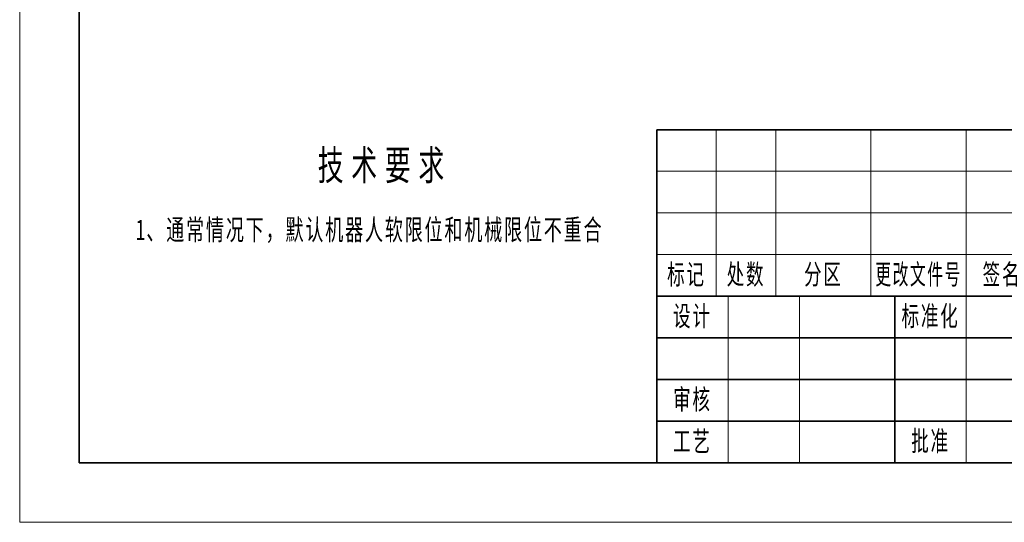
# Model space of a CAD drawing. Header units: millimetres. Extents: x -2477 to 2632, y -1575 to 1890.
# Tile 1 of 9: x -2477 to 252, y -1575 to -181. Entities that reach past the tile are written whole.
import ezdxf
from ezdxf.enums import TextEntityAlignment as Align

# ---------------------------------------------------------------- set-up
doc = ezdxf.new("R2010")
doc.units = ezdxf.units.MM
for name, color, linetype, lineweight in [('尺寸线层', 3, 'Continuous', 18), ('粗实线层', 7, 'Continuous', 35), ('细实线层', 7, 'Continuous', 18)]:
    doc.layers.add(name, color=color, linetype=linetype, lineweight=lineweight)
doc.styles.add('TitleStyle', font='txt', dxfattribs={"width": 0.667})
doc.styles.add('标准', font='txt', dxfattribs={"width": 0.667})

# ---------------------------------------------------------------- blocks, each defined once
blk = doc.blocks.new('*X26')
at = {"layer": '粗实线层'}
for p, q in [((-138.5, 95), (-138.5, -95)), ((-138.5, -95), (138.5, -95))]:
    blk.add_line(p, q, dxfattribs=at)
at = {"layer": '细实线层'}
for p, q in [((-148.5, 105), (-148.5, -105)), ((-148.5, -105), (148.5, -105))]:
    blk.add_line(p, q, dxfattribs=at)
blk = doc.blocks.new('*X27')
at = {"layer": '粗实线层'}
for p, q in [((0, 56), (-180, 56)), ((-180, 56), (-180, 0)), ((-50, 28), (-180, 28)), ((-140, 28), (-140, 0)), ((-100, 21), (-180, 21)), ((-100, 14), (-180, 14)), ((-100, 7), (-180, 7)), ((0, 0), (-180, 0))]:
    blk.add_line(p, q, dxfattribs=at)
at = {"layer": '细实线层'}
for p, q in [((-170, 56), (-170, 28)), ((-160, 56), (-160, 28)), ((-144, 56), (-144, 28)), ((-128, 56), (-128, 0)), ((-100, 49), (-180, 49)), ((-100, 42), (-180, 42)), ((-100, 35), (-180, 35)), ((-168, 28), (-168, 0)), ((-156, 28), (-156, 0))]:
    blk.add_line(p, q, dxfattribs=at)
at = {"layer": '尺寸线层', "attachment_point": 5, "line_spacing_factor": 0.99982, "style": '标准'}
for s, insert, char_height, width in [('\\T1.1;标记', (-175, 31.5), 3.403, 18), ('\\T1.1;处数', (-165, 31.5), 3.403, 18), ('\\T1.1;分区', (-152, 31.5), 3.403, 30), ('\\T1.1;{\\W0.597914;更改文件号}', (-136, 31.5), 3.4028, 30), ('\\T1.1;签名', (-122, 31.5), 3.403, 22), ('\\T1.1;设计', (-174, 24.5), 3.403, 22), ('\\T1.1;标准化', (-134, 24.5), 3.403, 22), ('\\T1.1;审核', (-174, 10.5), 3.403, 22), ('\\T1.1;工艺', (-174, 3.5), 3.403, 22), ('\\T1.1;批准', (-134, 3.5), 3.403, 22)]:
    blk.add_mtext(s, dxfattribs=dict(at, insert=insert, char_height=char_height, width=width))
at = {"layer": '尺寸线层', "style": '标准'}
for tag, height, width, p in [('标记C', 3.63, 0.664996, (-175, 52.5)), ('处数C', 3.63, 0.664996, (-165, 52.5)), ('分区C', 3.63, 0.667, (-152, 52.5)), ('更改文件号C', 3.63, 0.498314, (-136, 52.5)), ('更改签名C', 3.63, 0.447537, (-122, 52.5)), ('更改日期C', 3.63, 0.610278, (-108, 52.5)), ('单位名称', 5.19, 0.667, (-25, 47.5)), ('标记B', 3.63, 0.664996, (-175, 45.5)), ('处数B', 3.63, 0.664996, (-165, 45.5)), ('分区B', 3.63, 0.667, (-152, 45.5)), ('更改文件号B', 3.63, 0.498314, (-136, 45.5)), ('更改签名B', 3.63, 0.447537, (-122, 45.5)), ('更改日期B', 3.63, 0.610278, (-108, 45.5)), ('图纸名称', 5.19, 0.667, (-75, 42)), ('标记A', 3.63, 0.664996, (-175, 38.5)), ('处数A', 3.63, 0.664996, (-165, 38.5)), ('分区A', 3.63, 0.667, (-152, 38.5)), ('更改文件号A', 3.63, 0.498314, (-136, 38.5)), ('更改签名A', 3.63, 0.447537, (-122, 38.5)), ('更改日期A', 3.63, 0.610278, (-108, 38.5)), ('材料名称', 5.19, 0.667, (-24.93, 30)), ('设计', 3.63, 0.667, (-162, 24.5)), ('设计日期', 3.63, 0.667, (-148, 24.5)), ('标准化', 3.63, 0.667, (-122, 24.5)), ('标准化日期', 3.63, 0.554163, (-108, 24.5)), ('图纸编号', 5.19, 0.667, (-25, 15)), ('阶段标记S', 3.63, 0.223769, (-96.75, 13.5)), ('阶段标记A', 3.63, 0.223769, (-90.25, 13.5)), ('阶段标记B', 3.63, 0.223769, (-83.75, 13.5)), ('阶段标记C', 3.63, 0.223769, (-77.25, 13.5)), ('重量', 3.63, 0.667, (-68, 13.5)), ('图纸比例', 3.63, 0.510551, (-56, 13.5)), ('审核', 3.63, 0.667, (-162, 10.5)), ('审核日期', 3.63, 0.667, (-148, 10.5)), ('页数', 3.63, 0.667, (-88, 4.5)), ('工艺', 3.63, 0.667, (-162, 3.5)), ('工艺日期', 3.63, 0.667, (-148, 3.5)), ('批准', 3.63, 0.667, (-122, 3.5)), ('批准日期', 3.63, 0.667, (-108, 3.5)), ('页码', 3.63, 0.667, (-62, 4.5))]:
    blk.add_attdef(tag, text='', height=height, dxfattribs=dict(at, width=width)).set_placement(p, align=Align.MIDDLE_CENTER)
blk = doc.blocks.new('*X28')
at = {"layer": '尺寸线层', "color": 0, "linetype": 'Continuous', "lineweight": -2, "line_spacing_factor": 1.15057}
for s, insert, char_height, width, attachment_point, style in [('\\T1.3;技术要求', (627.15342, 0), 75, 4322.0386958, 2, 'TitleStyle'), ('\\T1.1;1、通常情况下，默认机器人软限位和机械限位不重合', (0, -173.925), 52.5, 2161.0193479, 1, '标准')]:
    blk.add_mtext(s, dxfattribs=dict(at, insert=insert, char_height=char_height, width=width, attachment_point=attachment_point, style=style))

msp = doc.modelspace()

# ---------------------------------------------------------------- block references
at = {"layer": '尺寸线层', "xscale": 1.1, "yscale": 1.1, "zscale": 1.1}
msp.add_blockref('*X28', (-2155.134, -543.083), dxfattribs=at)
at = {"layer": '粗实线层', "xscale": 16.5, "yscale": 16.5, "zscale": 16.5}
for name, p in [('*X26', (-27.064, 157.5)), ('*X27', (2258.186, -1410))]:
    msp.add_blockref(name, p, dxfattribs=at)

doc.saveas('drawing.dxf')
